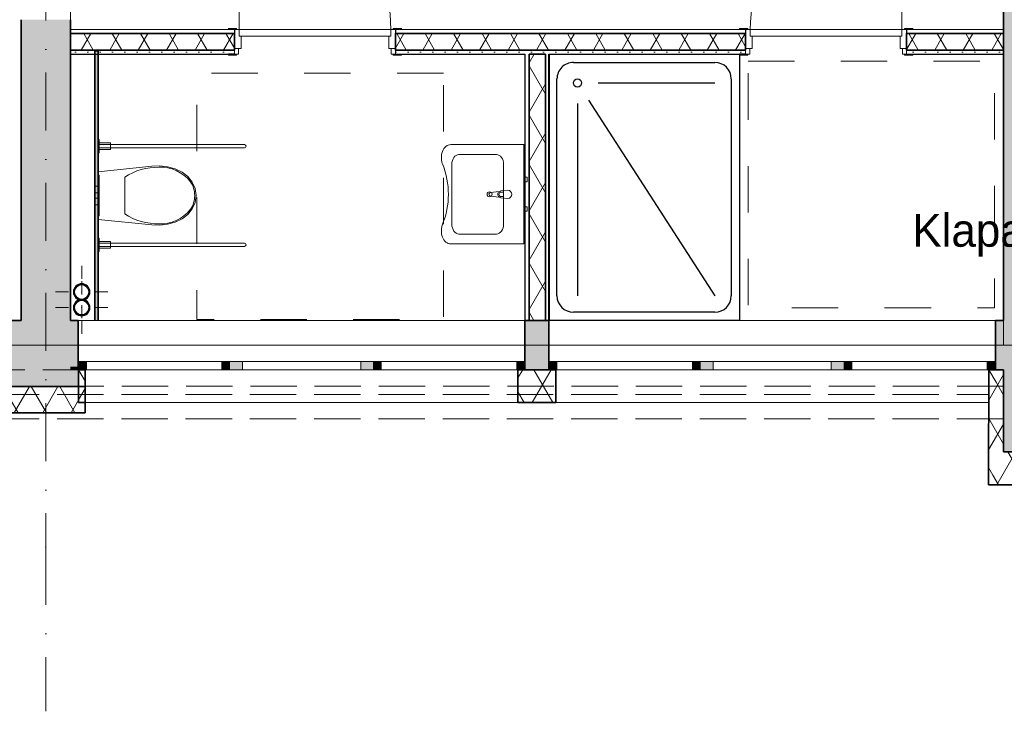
# Model space of a CAD drawing. Header units: millimetres. Extents: x 42175 to 97175, y 10092 to 468192.
# Tile 203 of 235: x 61152 to 67146, y 87000 to 91209. Entities that reach past the tile are written whole.
import ezdxf

# ---------------------------------------------------------------- set-up
doc = ezdxf.new("R2010")
doc.units = ezdxf.units.MM
for name, pattern in [('Krawędzie ukryte', [3.912222, 2.822222, -1.09]), ('Kropki i Kreski', [6.702778, 3.527778, -1.763889, 0, -1.411111]), ('Przerywana', [5.644444, 2.822222, -2.822222])]:
    doc.linetypes.add(name, pattern=pattern)
for name, color, linetype in [('- A - ocieplenie', 8, 'Continuous'), ('2D - Ogólne', 8, 'Continuous'), ('Drzwi Archicad', 8, 'Continuous'), ('Konstrukcja - Siatka mod', 8, 'Continuous'), ('Konstrukcja - Stropy', 8, 'Continuous'), ('Konstrukcja - Ściany działowe', 8, 'Continuous'), ('Konstrukcja - Ściany nośne wew..P', 8, 'Continuous'), ('Konstrukcja - Ściany zewnętrzne', 8, 'Continuous'), ('Okna Archicada', 8, 'Continuous'), ('Opisy - Etykiety', 8, 'Continuous'), ('PIONY INST', 8, 'Continuous'), ('Wnętrze - Wyposażenie', 8, 'Continuous')]:
    doc.layers.add(name, color=color, linetype=linetype)
doc.styles.add('STYL_AUTOMATYCZNY_5', font='ARIALN.TTF')
pattern_1 = [(60, (-175208.59, 378186.62), (-129.90381, 75), []), (120, (-175208.59, 378186.62), (129.90381, 75), [])]
pattern_2 = [(0, (-175208.59, 378186.615), (0, 75), [0, -75])]

msp = doc.modelspace()

# ---------------------------------------------------------------- hatches: boundary and pattern name
at = {"layer": '- A - ocieplenie', "linetype": 'Continuous', "lineweight": 13}
h = msp.add_hatch(dxfattribs=at)
h.set_pattern_fill('Izolacja_miękka_0006', color=8, style=0, pattern_type=2)
h.set_pattern_definition(pattern_1)
h.paths.add_polyline_path([(61510, 88878.9), (61550, 88878.9), (61550, 89078.9), (61510, 89078.9)])
h = msp.add_hatch(dxfattribs=at)
h.set_pattern_fill('Izolacja_miękka_0006', color=8, style=0, pattern_type=2)
h.set_pattern_definition(pattern_1)
h.paths.add_polyline_path([(64185, 88878.9), (64415, 88878.9), (64415, 89078.9), (64185, 89078.9)])
h = msp.add_hatch(dxfattribs=at)
h.set_pattern_fill('Izolacja_miękka_0006', color=8, style=0, pattern_type=2)
h.set_pattern_definition(pattern_1)
h.paths.add_polyline_path([(67140, 88578.8), (67141.9, 89078.9), (67051.4, 88928.9), (67050, 88578.8)])
h = msp.add_hatch(dxfattribs=at)
h.set_pattern_fill('Izolacja_miękka_0006', color=8, style=0, pattern_type=2)
h.set_pattern_definition(pattern_1)
h.paths.add_polyline_path([(67051.4, 88928.9), (67141.9, 89078.9), (67051.9, 89078.9)])
h = msp.add_hatch(dxfattribs=at)
h.set_pattern_fill('Izolacja_miękka_0006', color=8, style=0, pattern_type=2)
h.set_pattern_definition(pattern_1)
h.paths.add_polyline_path([(61045, 88816.9), (61550, 88816.9), (61550, 88976.9), (61045, 88976.9)])
h = msp.add_hatch(dxfattribs=at)
h.set_pattern_fill('Izolacja_miękka_0006', color=8, style=0, pattern_type=2)
h.set_pattern_definition(pattern_1)
h.paths.add_polyline_path([(67049.2, 88378.8), (67140, 88578.8), (67050, 88578.8)])
h = msp.add_hatch(dxfattribs=at)
h.set_pattern_fill('Izolacja_miękka_0006', color=8, style=0, pattern_type=2)
h.set_pattern_definition(pattern_1)
h.paths.add_polyline_path([(67140, 88578.8), (67049.2, 88378.8), (67139.2, 88378.8)])
h = msp.add_hatch(dxfattribs=at)
h.set_pattern_fill('Izolacja_miękka_0006', color=8, style=0, pattern_type=2)
h.set_pattern_definition(pattern_1)
h.paths.add_polyline_path([(67139.2, 88378.8), (67440, 88378.8), (67440, 88578.8), (67140, 88578.8)])
at = {"layer": 'Konstrukcja - Ściany działowe', "linetype": 'Continuous', "lineweight": 13}
h = msp.add_hatch(dxfattribs=at)
h.set_pattern_fill('Izolacja_miękka_0006', color=8, style=0, pattern_type=2)
h.set_pattern_definition(pattern_1)
h.paths.add_polyline_path([(61460, 91023.8), (62459, 91023.8), (62459, 91123.8), (61460, 91123.8)])
h = msp.add_hatch(dxfattribs=at)
h.set_pattern_fill('Izolacja_miękka_0006', color=8, style=0, pattern_type=2)
h.set_pattern_definition(pattern_1)
h.paths.add_polyline_path([(63439, 91023.8), (65571, 91023.8), (65571, 91123.8), (63439, 91123.8)])
h = msp.add_hatch(dxfattribs=at)
h.set_pattern_fill('Izolacja_miękka_0006', color=8, style=0, pattern_type=2)
h.set_pattern_definition(pattern_1)
h.paths.add_polyline_path([(66551, 91023.8), (67140, 91023.8), (67140, 91123.8), (66551, 91123.8)])
h = msp.add_hatch(dxfattribs=at)
h.set_pattern_fill('Gips_0006', color=8, style=0, pattern_type=2)
h.set_pattern_definition(pattern_2)
h.paths.add_polyline_path([(61460, 91023.8), (61460, 90998.8), (62459, 90998.8), (62459, 91023.8)])
msp.add_hatch(color=8, dxfattribs=at).paths.add_polyline_path([(61630, 89378.9), (61630, 91019), (61610, 91019), (61610, 89378.9)])
h = msp.add_hatch(dxfattribs=at)
h.set_pattern_fill('Gips_0006', color=8, style=0, pattern_type=2)
h.set_pattern_definition(pattern_2)
h.paths.add_polyline_path([(65571, 91023.8), (63439, 91023.8), (63439, 90998.8), (65571, 90998.8)])
h = msp.add_hatch(dxfattribs=at)
h.set_pattern_fill('Izolacja_miękka_0006', color=8, style=0, pattern_type=2)
h.set_pattern_definition(pattern_1)
h.paths.add_polyline_path([(64252.5, 90998.8), (64252.5, 89378.9), (64352.5, 89378.9), (64352.5, 90998.8)])
h = msp.add_hatch(dxfattribs=at)
h.set_pattern_fill('Gips_0006', color=8, style=0, pattern_type=2)
h.set_pattern_definition(pattern_2)
h.paths.add_polyline_path([(67140, 91023.8), (66551, 91023.8), (66551, 90998.8), (67140, 90998.8)])
at = {"layer": 'Konstrukcja - Ściany nośne wew..P', "linetype": 'Continuous', "lineweight": 13}
for points in [[(67440, 89378.9), (67440, 94248.9), (67140, 94248.9), (67140, 89378.9)], [(61160, 89378.9), (61460, 89378.9), (61460, 91208.8), (61160, 91208.8)], [(67140, 89078.9), (67440, 89078.9), (67140, 89378.9)], [(67440, 89378.9), (67140, 89378.9), (67440, 89078.9)], [(67140, 89078.9), (67140, 88578.8), (67440, 88578.8), (67440, 89078.9)]]:
    msp.add_hatch(color=8, dxfattribs=at).paths.add_polyline_path(points)
at = {"layer": 'Konstrukcja - Ściany zewnętrzne', "linetype": 'Continuous', "lineweight": 13}
for points in [[(61460, 89378.9), (61080, 89378.9), (61080, 89078.9), (61085, 89078.9), (61085, 89096.9), (61460, 89096.9)], [(61507.5, 89378.9), (61460, 89378.9), (61460, 89096.9), (61507.5, 89096.9)], [(64227.5, 89078.9), (64372.5, 89078.9), (64372.5, 89378.9), (64227.5, 89378.9)], [(67092.5, 89378.9), (67092.5, 89078.9), (67140, 89078.9), (67140, 89378.9)], [(61085, 89096.9), (61085, 89078.9), (61460, 89078.9), (61460, 89096.9)], [(61085, 88976.9), (61510, 88976.9), (61510, 89078.9), (61460, 89078.9), (61085, 89078.9)], [(61510, 89096.9), (61460, 89096.9), (61460, 89078.9), (61510, 89078.9)]]:
    msp.add_hatch(color=8, dxfattribs=at).paths.add_polyline_path(points)
at = {"layer": 'Okna Archicada', "linetype": 'Continuous', "lineweight": 13}
for points in [[(61507.5, 89128.9), (61507.5, 89078.9), (61557.5, 89078.9), (61557.5, 89128.9)], [(62432.5, 89078.9), (62432.5, 89128.9), (62382.5, 89128.9), (62382.5, 89078.9)], [(62432.5, 89128.9), (62432.5, 89078.9), (62507.5, 89078.9), (62507.5, 89128.9)], [(63302.5, 89078.9), (63302.5, 89128.9), (63227.5, 89128.9), (63227.5, 89078.9)], [(63302.5, 89128.9), (63302.5, 89078.9), (63352.5, 89078.9), (63352.5, 89128.9)], [(64227.5, 89078.9), (64227.5, 89128.9), (64177.5, 89128.9), (64177.5, 89078.9)], [(64372.5, 89128.9), (64372.5, 89078.9), (64422.5, 89078.9), (64422.5, 89128.9)], [(65297.5, 89078.9), (65297.5, 89128.9), (65247.5, 89128.9), (65247.5, 89078.9)], [(65297.5, 89128.9), (65297.5, 89078.9), (65372.5, 89078.9), (65372.5, 89128.9)], [(66167.5, 89078.9), (66167.5, 89128.9), (66092.5, 89128.9), (66092.5, 89078.9)], [(66167.5, 89128.9), (66167.5, 89078.9), (66217.5, 89078.9), (66217.5, 89128.9)], [(67092.5, 89078.9), (67092.5, 89128.9), (67042.5, 89128.9), (67042.5, 89078.9)]]:
    msp.add_hatch(color=8, dxfattribs=at).paths.add_polyline_path(points)
at = {"layer": 'PIONY INST', "linetype": 'Continuous', "lineweight": 13}
h = msp.add_hatch(color=8, dxfattribs=at)
h.paths.add_polyline_path([(61529.1, 89601.9, 0.414214), (61479.1, 89551.9, 0.414214), (61529.1, 89501.9, 0.414214), (61579.1, 89551.9, 0.414214)])
h.paths.add_polyline_path([(61529.1, 89596.9, -1), (61529.1, 89506.9, -1)], flags=0)
h = msp.add_hatch(color=8, dxfattribs=at)
h.paths.add_polyline_path([(61529.1, 89506.9, 0.414214), (61479.1, 89456.9, 0.414214), (61529.1, 89406.9, 0.414214), (61579.1, 89456.9, 0.414214)])
h.paths.add_polyline_path([(61529.1, 89501.9, -1), (61529.1, 89411.9, -1)], flags=0)

# ---------------------------------------------------------------- linework, layer by layer
at = {"layer": '- A - ocieplenie', "color": 8, "linetype": 'Continuous', "lineweight": 35, "ltscale": 100}
for p, q in [((61550, 89078.9), (61550, 89028.9)), ((64185, 89078.9), (64185, 89028.9)), ((64415, 89078.9), (64415, 89028.9)), ((67051.2, 89078.9), (67051.2, 89028.9)), ((67051.4, 88928.9), (67051.9, 89078.9)), ((67051.4, 88928.9), (67051.9, 89078.9)), ((61550, 89028.9), (61550, 88878.9)), ((64185, 89028.9), (64185, 88878.9)), ((64415, 89028.9), (64415, 88878.9)), ((67051.2, 89028.9), (67051.2, 88878.9))]:
    msp.add_line(p, q, dxfattribs=at)
at = {"layer": '- A - ocieplenie', "color": 8, "linetype": 'Krawędzie ukryte', "lineweight": 20, "ltscale": 100, "flags": 128}
for points in [[(67051.9, 89078.9), (55320, 89078.9)], [(67141.4, 88978.9), (55120, 88978.9)], [(67141.4, 88778.9), (67141.4, 88978.9)], [(55120, 88928.9), (67051.4, 88928.9)], [(55120, 88778.9), (67141.4, 88778.9)]]:
    msp.add_lwpolyline(points, dxfattribs=at)
at = {"layer": '- A - ocieplenie', "color": 8, "linetype": 'Continuous', "lineweight": 35, "ltscale": 100, "flags": 128}
for points in [[(61550, 89078.9), (61510, 89078.9)], [(61510, 89078.9), (61510, 88878.9)], [(64415, 89078.9), (64185, 89078.9)], [(67141.9, 89078.9), (67051.9, 89078.9)], [(67140, 88578.8), (67141.9, 89078.9)], [(61550, 88976.9), (61045, 88976.9)], [(61550, 88816.9), (61550, 88976.9)], [(67051.4, 88928.9), (67050, 88578.8)], [(61510, 88878.9), (61550, 88878.9)], [(64185, 88878.9), (64415, 88878.9)], [(61045, 88816.9), (61550, 88816.9)], [(67049.2, 88378.8), (67050, 88578.8)], [(67440, 88578.8), (67140, 88578.8)], [(67049.2, 88378.8), (67440, 88378.8)]]:
    msp.add_lwpolyline(points, dxfattribs=at)
at = {"layer": '2D - Ogólne', "color": 8, "linetype": 'Continuous', "lineweight": 20, "ltscale": 100}
msp.add_line((61460, 89568.9), (61460, 93248.9), dxfattribs=at)
at = {"layer": '2D - Ogólne', "color": 8, "linetype": 'Przerywana', "lineweight": 13, "ltscale": 100, "flags": 128}
for points in [[(65586.3, 90955.9), (67086.3, 90955.9), (67086.3, 89455.9), (65586.3, 89455.9)], [(63730.9, 90884.3), (62230.9, 90884.3), (62230.9, 89384.3), (63730.9, 89384.3)]]:
    msp.add_lwpolyline(points, close=True, dxfattribs=at)
at = {"layer": 'Drzwi Archicad', "color": 8, "linetype": 'Continuous', "lineweight": 13, "ltscale": 100}
for p, q in [((62487, 91148.8), (62487, 92072.8)), ((66523, 91148.8), (66523, 92072.8)), ((62472, 91154.8), (62422, 91154.8)), ((62422, 91154.8), (62422, 91148.8)), ((62422, 91148.8), (62472, 91148.8)), ((62459, 91148.8), (62422, 91148.8)), ((62459, 91148.8), (62422, 91148.8)), ((62459, 91033.8), (62459, 91148.8)), ((62459, 91148.8), (62487, 91148.8)), ((62472, 91148.8), (62472, 91154.8)), ((62487, 91148.8), (62487, 91108.8)), ((63411, 91148.8), (62487, 91148.8)), ((62487, 91148.8), (62487, 91108.8)), ((63411, 91108.8), (63411, 91148.8)), ((63411, 91148.8), (63439, 91148.8)), ((63411, 91108.8), (63411, 91148.8)), ((63476, 91154.8), (63426, 91154.8)), ((63426, 91154.8), (63426, 91148.8)), ((63426, 91148.8), (63476, 91148.8)), ((63439, 91148.8), (63439, 91033.8)), ((63439, 91148.8), (63476, 91148.8)), ((63439, 91148.8), (63476, 91148.8)), ((63476, 91148.8), (63476, 91154.8)), ((65534, 91148.8), (65534, 91154.8)), ((65534, 91154.8), (65584, 91154.8)), ((65584, 91148.8), (65534, 91148.8)), ((65571, 91148.8), (65534, 91148.8)), ((65571, 91148.8), (65534, 91148.8)), ((65599, 91148.8), (65571, 91148.8)), ((65571, 91148.8), (65571, 91033.8)), ((65584, 91154.8), (65584, 91148.8)), ((65599, 91108.8), (65599, 91148.8)), ((65599, 91148.8), (66523, 91148.8)), ((65599, 91108.8), (65599, 91148.8)), ((66551, 91148.8), (66523, 91148.8)), ((66523, 91148.8), (66523, 91108.8)), ((66523, 91148.8), (66523, 91108.8)), ((66538, 91154.8), (66588, 91154.8)), ((66538, 91148.8), (66538, 91154.8)), ((66588, 91148.8), (66538, 91148.8)), ((66551, 91033.8), (66551, 91148.8)), ((66551, 91148.8), (66588, 91148.8)), ((66551, 91148.8), (66588, 91148.8)), ((66588, 91154.8), (66588, 91148.8)), ((62487, 91108.8), (62499, 91108.8)), ((62487, 91108.8), (63411, 91108.8)), ((62499, 91108.8), (62499, 91033.8)), ((63399, 91033.8), (63399, 91108.8)), ((63399, 91108.8), (63411, 91108.8)), ((65611, 91108.8), (65599, 91108.8)), ((66523, 91108.8), (65599, 91108.8)), ((65611, 91033.8), (65611, 91108.8)), ((66523, 91108.8), (66511, 91108.8)), ((66511, 91108.8), (66511, 91033.8)), ((62472, 90998.8), (62422, 90998.8)), ((62422, 90998.8), (62422, 90992.8)), ((62459, 91033.8), (62459, 90998.8)), ((62484, 91033.8), (62459, 91033.8)), ((62499, 91033.8), (62459, 91033.8)), ((62459, 91023.8), (62459, 90998.8)), ((62459, 91023.8), (62459, 90998.8)), ((62459, 90998.8), (62484, 90998.8)), ((62472, 90992.8), (62472, 90998.8)), ((62484, 90998.8), (62484, 91033.8)), ((63439, 91033.8), (63399, 91033.8)), ((63414, 91033.8), (63414, 90998.8)), ((63439, 91033.8), (63414, 91033.8)), ((63414, 90998.8), (63439, 90998.8)), ((63476, 90998.8), (63426, 90998.8)), ((63426, 90998.8), (63426, 90992.8)), ((63439, 90998.8), (63439, 91033.8)), ((63439, 91023.8), (63439, 90998.8)), ((63439, 91023.8), (63439, 90998.8)), ((63476, 90992.8), (63476, 90998.8)), ((65534, 90992.8), (65534, 90998.8)), ((65534, 90998.8), (65584, 90998.8)), ((65571, 90998.8), (65571, 91033.8)), ((65571, 91033.8), (65596, 91033.8)), ((65571, 91033.8), (65611, 91033.8)), ((65571, 91023.8), (65571, 90998.8)), ((65571, 91023.8), (65571, 90998.8)), ((65596, 90998.8), (65571, 90998.8)), ((65584, 90998.8), (65584, 90992.8)), ((65596, 91033.8), (65596, 90998.8)), ((66511, 91033.8), (66551, 91033.8)), ((66526, 90998.8), (66526, 91033.8)), ((66526, 91033.8), (66551, 91033.8)), ((66551, 90998.8), (66526, 90998.8)), ((66538, 90998.8), (66588, 90998.8)), ((66538, 90992.8), (66538, 90998.8)), ((66551, 91033.8), (66551, 90998.8)), ((66551, 91023.8), (66551, 90998.8)), ((66551, 91023.8), (66551, 90998.8)), ((66588, 90998.8), (66588, 90992.8)), ((62422, 90992.8), (62472, 90992.8)), ((63426, 90992.8), (63476, 90992.8)), ((65584, 90992.8), (65534, 90992.8)), ((66588, 90992.8), (66538, 90992.8))]:
    msp.add_line(p, q, dxfattribs=at)
at = {"layer": 'Drzwi Archicad', "color": 8, "linetype": 'Continuous', "lineweight": 25, "ltscale": 100}
for p, q in [((62459, 91148.8), (62459, 91123.8)), ((62459, 91148.8), (62459, 91123.8)), ((63439, 91148.8), (63439, 91123.8)), ((63439, 91148.8), (63439, 91123.8)), ((65571, 91148.8), (65571, 91123.8)), ((65571, 91148.8), (65571, 91123.8)), ((66551, 91148.8), (66551, 91123.8)), ((66551, 91148.8), (66551, 91123.8)), ((62459, 90998.8), (62422, 90998.8)), ((62459, 90998.8), (62422, 90998.8)), ((63439, 90998.8), (63476, 90998.8)), ((63439, 90998.8), (63476, 90998.8)), ((65571, 90998.8), (65534, 90998.8)), ((65571, 90998.8), (65534, 90998.8)), ((66551, 90998.8), (66588, 90998.8)), ((66551, 90998.8), (66588, 90998.8))]:
    msp.add_line(p, q, dxfattribs=at)
at = {"layer": 'Drzwi Archicad', "color": 8, "linetype": 'Continuous', "lineweight": 35, "ltscale": 100}
for p, q in [((62459, 91123.8), (62459, 91033.8)), ((62459, 91123.8), (62459, 91033.8)), ((63439, 91123.8), (63439, 91033.8)), ((63439, 91123.8), (63439, 91033.8)), ((65571, 91123.8), (65571, 91033.8)), ((65571, 91123.8), (65571, 91033.8)), ((66551, 91123.8), (66551, 91033.8)), ((66551, 91123.8), (66551, 91033.8)), ((62459, 91033.8), (62459, 91023.8)), ((62459, 91033.8), (62459, 91023.8)), ((63439, 91033.8), (63439, 91023.8)), ((63439, 91033.8), (63439, 91023.8)), ((65571, 91033.8), (65571, 91023.8)), ((65571, 91033.8), (65571, 91023.8)), ((66551, 91033.8), (66551, 91023.8)), ((66551, 91033.8), (66551, 91023.8))]:
    msp.add_line(p, q, dxfattribs=at)
at = {"layer": 'Drzwi Archicad', "color": 8, "linetype": 'Continuous', "lineweight": 13, "ltscale": 100}
for centre, start, end in [((62487, 91148.8), 0, 90), ((66523, 91148.8), 90, 180)]:
    msp.add_arc(centre, 924, start, end, dxfattribs=at)
at = {"layer": 'Konstrukcja - Siatka mod', "color": 8, "linetype": 'Kropki i Kreski', "lineweight": 13, "ltscale": 100}
for p, q in [((61310, 104964.8), (61310, 88000)), ((53022.5, 89228.9), (82467, 89228.9)), ((61310, 88000), (61310, 87000))]:
    msp.add_line(p, q, dxfattribs=at)
msp.add_point((61310, 88000), dxfattribs=at)
msp.add_point((61310, 88000), dxfattribs=at)
at = {"layer": 'Konstrukcja - Stropy', "color": 8, "linetype": 'Continuous', "lineweight": 13, "ltscale": 100, "flags": 128}
msp.add_lwpolyline([(67140, 94428.9), (70440, 94428.9), (70440, 89404.9), (82460, 89378.9), (82510, 101858.9), (55470, 101858.9), (55470, 89228.9), (67140, 89228.9)], close=True, dxfattribs=at)
at = {"layer": 'Konstrukcja - Ściany działowe', "color": 8, "linetype": 'Continuous', "lineweight": 35, "ltscale": 100}
for p, q in [((62459, 91123.8), (61460, 91123.8)), ((62459, 91123.8), (62459, 91033.8)), ((65571, 91123.8), (63439, 91123.8)), ((63439, 91123.8), (63439, 91033.8)), ((65571, 91123.8), (65571, 91033.8)), ((67140, 91123.8), (66551, 91123.8)), ((66551, 91123.8), (66551, 91033.8)), ((61460, 91023.8), (62459, 91023.8)), ((62459, 91033.8), (62459, 91023.8)), ((63439, 91033.8), (63439, 91023.8)), ((63439, 91023.8), (65571, 91023.8)), ((64252.5, 90998.8), (64252.5, 89378.9)), ((64352.5, 89378.9), (64352.5, 90998.8)), ((65571, 91033.8), (65571, 91023.8)), ((66551, 91033.8), (66551, 91023.8)), ((66551, 91023.8), (67140, 91023.8))]:
    msp.add_line(p, q, dxfattribs=at)
at = {"layer": 'Konstrukcja - Ściany działowe', "color": 8, "linetype": 'Continuous', "lineweight": 13, "ltscale": 100}
for p, q in [((62459, 91148.8), (62422, 91148.8)), ((63439, 91148.8), (63476, 91148.8)), ((65571, 91148.8), (65534, 91148.8)), ((66551, 91148.8), (66588, 91148.8)), ((62459, 91023.8), (62459, 90998.8)), ((63439, 91023.8), (63439, 90998.8)), ((65571, 91023.8), (65571, 90998.8)), ((66551, 91023.8), (66551, 90998.8))]:
    msp.add_line(p, q, dxfattribs=at)
at = {"layer": 'Konstrukcja - Ściany działowe', "color": 8, "linetype": 'Continuous', "lineweight": 25, "ltscale": 100}
for p, q in [((62459, 91148.8), (62459, 91123.8)), ((63439, 91148.8), (63439, 91123.8)), ((65571, 91148.8), (65571, 91123.8)), ((66551, 91148.8), (66551, 91123.8)), ((62459, 90998.8), (62422, 90998.8)), ((63439, 90998.8), (63476, 90998.8)), ((65571, 90998.8), (65534, 90998.8)), ((66551, 90998.8), (66588, 90998.8))]:
    msp.add_line(p, q, dxfattribs=at)
at = {"layer": 'Konstrukcja - Ściany działowe', "color": 8, "linetype": 'Continuous', "lineweight": 13, "ltscale": 100, "flags": 128}
for points in [[(62459, 91148.8), (61460, 91148.8)], [(65571, 91148.8), (63439, 91148.8)], [(67140, 91148.8), (66551, 91148.8)], [(61460, 90998.8), (61460, 91023.8)], [(64377.5, 89378.9), (64377.5, 90998.8)], [(67140, 90998.8), (67140, 91023.8)], [(64227.5, 89378.9), (64252.5, 89378.9)]]:
    msp.add_lwpolyline(points, dxfattribs=at)
at = {"layer": 'Konstrukcja - Ściany działowe', "color": 8, "linetype": 'Continuous', "lineweight": 25, "ltscale": 100, "flags": 128}
for points in [[(61460, 91123.8), (61460, 91148.8)], [(67140, 91123.8), (67140, 91148.8)], [(61460, 90998.8), (62459, 90998.8)], [(63439, 90998.8), (64227.5, 90998.8)], [(64227.5, 90998.8), (64227.5, 89378.9)], [(64252.5, 90998.8), (64352.5, 90998.8)], [(64377.5, 90998.8), (65571, 90998.8)], [(66551, 90998.8), (67140, 90998.8)], [(64352.5, 89378.9), (64377.5, 89378.9)]]:
    msp.add_lwpolyline(points, dxfattribs=at)
at = {"layer": 'Konstrukcja - Ściany działowe', "color": 8, "linetype": 'Continuous', "lineweight": 35, "ltscale": 100, "flags": 128}
for points in [[(61460, 91023.8), (61460, 91123.8)], [(67140, 91023.8), (67140, 91123.8)], [(61630, 91019), (61610, 91019)], [(61610, 91019), (61610, 89378.9)], [(61630, 89378.9), (61630, 91019)], [(64252.5, 90998.8), (64352.5, 90998.8)], [(64252.5, 89378.9), (64352.5, 89378.9)]]:
    msp.add_lwpolyline(points, dxfattribs=at)
at = {"layer": 'Konstrukcja - Ściany nośne wew..P', "color": 8, "linetype": 'Continuous', "lineweight": 35, "ltscale": 100, "flags": 128}
for points in [[(67140, 94248.9), (67140, 89378.9)], [(61160, 91208.8), (61160, 89378.9)], [(61460, 89378.9), (61460, 91208.8)], [(67140, 89078.9), (67140, 88578.8)], [(67140, 88578.8), (67440, 88578.8)]]:
    msp.add_lwpolyline(points, dxfattribs=at)
at = {"layer": 'Konstrukcja - Ściany zewnętrzne', "color": 8, "linetype": 'Continuous', "lineweight": 35, "ltscale": 100}
for p, q in [((61507.5, 89128.9), (61507.5, 89378.9)), ((64227.5, 89128.9), (64227.5, 89378.9)), ((64372.5, 89128.9), (64372.5, 89378.9)), ((67092.5, 89128.9), (67092.5, 89378.9)), ((61507.5, 89078.9), (61507.5, 89128.9)), ((64227.5, 89078.9), (64227.5, 89128.9)), ((64372.5, 89078.9), (64372.5, 89128.9)), ((67092.5, 89078.9), (67092.5, 89128.9))]:
    msp.add_line(p, q, dxfattribs=at)
at = {"layer": 'Konstrukcja - Ściany zewnętrzne', "color": 8, "linetype": 'Continuous', "lineweight": 35, "ltscale": 100, "flags": 128}
for points in [[(61160, 89378.9), (61080, 89378.9)], [(61507.5, 89378.9), (61460, 89378.9)], [(64372.5, 89378.9), (64227.5, 89378.9)], [(67140, 89378.9), (67092.5, 89378.9)], [(64227.5, 89078.9), (64372.5, 89078.9)], [(67092.5, 89078.9), (67140, 89078.9)]]:
    msp.add_lwpolyline(points, dxfattribs=at)
at = {"layer": 'Konstrukcja - Ściany zewnętrzne', "color": 8, "linetype": 'Continuous', "lineweight": 13, "ltscale": 100, "flags": 128}
msp.add_lwpolyline([(61085, 89078.9), (61085, 88976.9), (61510, 88976.9), (61510, 89078.9)], dxfattribs=at)
at = {"layer": 'Okna Archicada', "color": 8, "linetype": 'Continuous', "lineweight": 13, "ltscale": 100}
for p, q in [((61507.5, 89378.9), (64227.5, 89378.9)), ((64372.5, 89378.9), (67092.5, 89378.9)), ((61507.5, 89128.9), (61557.5, 89128.9)), ((61507.5, 89078.9), (64227.5, 89078.9)), ((61557.5, 89078.9), (61507.5, 89078.9)), ((61550, 89078.9), (64185, 89078.9)), ((61557.5, 89128.9), (61557.5, 89078.9)), ((61557.5, 89128.9), (62382.5, 89128.9)), ((62382.5, 89078.9), (61557.5, 89078.9)), ((62382.5, 89078.9), (62382.5, 89128.9)), ((62382.5, 89128.9), (62432.5, 89128.9)), ((62432.5, 89078.9), (62382.5, 89078.9)), ((62432.5, 89128.9), (62507.5, 89128.9)), ((62507.5, 89078.9), (62432.5, 89078.9)), ((62507.5, 89128.9), (62507.5, 89078.9)), ((62507.5, 89128.9), (63227.5, 89128.9)), ((63227.5, 89078.9), (62507.5, 89078.9)), ((63227.5, 89078.9), (63227.5, 89128.9)), ((63227.5, 89128.9), (63302.5, 89128.9)), ((63302.5, 89078.9), (63227.5, 89078.9)), ((63302.5, 89128.9), (63352.5, 89128.9)), ((63352.5, 89078.9), (63302.5, 89078.9)), ((63352.5, 89128.9), (63352.5, 89078.9)), ((63352.5, 89128.9), (64177.5, 89128.9)), ((64177.5, 89078.9), (63352.5, 89078.9)), ((64177.5, 89078.9), (64177.5, 89128.9)), ((64177.5, 89128.9), (64227.5, 89128.9)), ((64227.5, 89078.9), (64177.5, 89078.9)), ((64372.5, 89128.9), (64422.5, 89128.9)), ((64372.5, 89078.9), (67092.5, 89078.9)), ((64422.5, 89078.9), (64372.5, 89078.9)), ((64415, 89078.9), (67051.2, 89078.9)), ((64422.5, 89128.9), (64422.5, 89078.9)), ((64422.5, 89128.9), (65247.5, 89128.9)), ((65247.5, 89078.9), (64422.5, 89078.9)), ((65247.5, 89078.9), (65247.5, 89128.9)), ((65247.5, 89128.9), (65297.5, 89128.9)), ((65297.5, 89078.9), (65247.5, 89078.9)), ((65297.5, 89128.9), (65372.5, 89128.9)), ((65372.5, 89078.9), (65297.5, 89078.9)), ((65372.5, 89128.9), (65372.5, 89078.9)), ((65372.5, 89128.9), (66092.5, 89128.9)), ((66092.5, 89078.9), (65372.5, 89078.9)), ((66092.5, 89078.9), (66092.5, 89128.9)), ((66092.5, 89128.9), (66167.5, 89128.9)), ((66167.5, 89078.9), (66092.5, 89078.9)), ((66167.5, 89128.9), (66217.5, 89128.9)), ((66217.5, 89078.9), (66167.5, 89078.9)), ((66217.5, 89128.9), (66217.5, 89078.9)), ((66217.5, 89128.9), (67042.5, 89128.9)), ((67042.5, 89078.9), (66217.5, 89078.9)), ((67042.5, 89078.9), (67042.5, 89128.9)), ((67042.5, 89128.9), (67092.5, 89128.9)), ((67092.5, 89078.9), (67042.5, 89078.9)), ((61550, 88878.9), (64185, 88878.9)), ((64415, 88878.9), (67051.2, 88878.9))]:
    msp.add_line(p, q, dxfattribs=at)
at = {"layer": 'Okna Archicada', "color": 8, "linetype": 'Continuous', "lineweight": 35, "ltscale": 100}
for p, q in [((61507.5, 89128.9), (61507.5, 89378.9)), ((64227.5, 89128.9), (64227.5, 89378.9)), ((64372.5, 89128.9), (64372.5, 89378.9)), ((67092.5, 89128.9), (67092.5, 89378.9)), ((61507.5, 89078.9), (61507.5, 89128.9)), ((61507.5, 89078.9), (61507.5, 89128.9)), ((61550, 89078.9), (61550, 89028.9)), ((64185, 89078.9), (64185, 89028.9)), ((64227.5, 89078.9), (64227.5, 89128.9)), ((64227.5, 89078.9), (64227.5, 89128.9)), ((64372.5, 89078.9), (64372.5, 89128.9)), ((64372.5, 89078.9), (64372.5, 89128.9)), ((64415, 89078.9), (64415, 89028.9)), ((67051.2, 89078.9), (67051.2, 89028.9)), ((67092.5, 89078.9), (67092.5, 89128.9)), ((67092.5, 89078.9), (67092.5, 89128.9)), ((61550, 89028.9), (61550, 88878.9)), ((64185, 89028.9), (64185, 88878.9)), ((64415, 89028.9), (64415, 88878.9)), ((67051.2, 89028.9), (67051.2, 88878.9))]:
    msp.add_line(p, q, dxfattribs=at)
at = {"layer": 'PIONY INST', "color": 8, "linetype": 'Continuous', "lineweight": 0, "ltscale": 100}
for p, q in [((61529.1, 89631.9), (61529.1, 89711.9)), ((61529.1, 89536.9), (61529.1, 89616.9)), ((61449.1, 89551.9), (61369.1, 89551.9)), ((61609.1, 89551.9), (61689.1, 89551.9)), ((61449.1, 89456.9), (61369.1, 89456.9)), ((61529.1, 89471.9), (61529.1, 89391.9)), ((61609.1, 89456.9), (61689.1, 89456.9)), ((61529.1, 89376.9), (61529.1, 89296.9))]:
    msp.add_line(p, q, dxfattribs=at)
at = {"layer": 'PIONY INST', "color": 8, "linetype": 'Continuous', "lineweight": 25, "ltscale": 100, "flags": 128}
for points in [[(61529.1, 89601.9, 0.414214), (61479.1, 89551.9, 0.414214), (61529.1, 89501.9, 0.414214), (61579.1, 89551.9, 0.414214)], [(61529.1, 89506.9, 0.414214), (61479.1, 89456.9, 0.414214), (61529.1, 89406.9, 0.414214), (61579.1, 89456.9, 0.414214)]]:
    msp.add_lwpolyline(points, format="xyb", close=True, dxfattribs=at)
at = {"layer": 'PIONY INST', "color": 8, "linetype": 'Continuous', "lineweight": 35, "ltscale": 100, "flags": 128}
for points in [[(61529.1, 89596.9, -1), (61529.1, 89506.9, -1)], [(61529.1, 89501.9, -1), (61529.1, 89411.9, -1)]]:
    msp.add_lwpolyline(points, format="xyb", close=True, dxfattribs=at)
at = {"layer": 'PIONY INST', "color": 8, "linetype": 'Continuous', "lineweight": 0, "ltscale": 100}
for p in [(61529.1, 89551.9), (61529.1, 89456.9)]:
    msp.add_point(p, dxfattribs=at)
at = {"layer": 'Wnętrze - Wyposażenie', "color": 8, "linetype": 'Continuous', "lineweight": 25, "ltscale": 100}
for p, q in [((64522.5, 90948.8), (65384, 90948.8)), ((64422.5, 89528.9), (64422.5, 90848.8)), ((64672.5, 90823.8), (65384, 90823.8)), ((65484, 90848.8), (65484, 89528.9)), ((64547.5, 90698.8), (64547.5, 89528.9)), ((64614.8, 90718.5), (65384, 89528.9)), ((65384, 89428.9), (64522.5, 89428.9))]:
    msp.add_line(p, q, dxfattribs=at)
at = {"layer": 'Wnętrze - Wyposażenie', "color": 8, "linetype": 'Continuous', "lineweight": 13, "ltscale": 100}
for p, q in [((64221.4, 90448.8), (63776, 90448.8)), ((64221.4, 89843.8), (64221.4, 90448.8)), ((63825.5, 90388.3), (64054.3, 90388.3)), ((63782.2, 89964.8), (63782.2, 90327.8)), ((64097.6, 89964.8), (64097.6, 90327.8)), ((61790.9, 90250.9), (61790.9, 90138.8)), ((61610, 90179.1), (61610, 90195.8)), ((61630, 90195.8), (61610, 90195.8)), ((61610, 90154.8), (61610, 90179.1)), ((61630, 90179.1), (61630, 90195.8)), ((61630, 90154.8), (61630, 90179.1)), ((64097.8, 90159.9), (64083, 90159.9)), ((64097.8, 90132.7), (64097.8, 90159.9)), ((61610, 90150.1), (61610, 90154.8)), ((61630, 90154.8), (61610, 90154.8)), ((61610, 90138.8), (61610, 90150.1)), ((61610, 90127.5), (61610, 90138.8)), ((61610, 90122.8), (61610, 90127.5)), ((61630, 90122.8), (61610, 90122.8)), ((61610, 90098.5), (61610, 90122.8)), ((61610, 90081.8), (61610, 90098.5)), ((61630, 90150.1), (61630, 90154.8)), ((61630, 90138.8), (61630, 90150.1)), ((61630, 90127.5), (61630, 90138.8)), ((61630, 90122.8), (61630, 90127.5)), ((61630, 90098.5), (61630, 90122.8)), ((61630, 90081.8), (61630, 90098.5)), ((61790.9, 90138.8), (61790.9, 90026.7)), ((64083, 90132.7), (64097.8, 90132.7)), ((61630, 90081.8), (61610, 90081.8)), ((64054.3, 89904.3), (63825.5, 89904.3)), ((63776, 89843.8), (64221.4, 89843.8))]:
    msp.add_line(p, q, dxfattribs=at)
at = {"layer": 'Wnętrze - Wyposażenie', "color": 8, "linetype": 'Continuous', "lineweight": 25, "ltscale": 100, "flags": 128}
msp.add_lwpolyline([(65534, 90998.8), (65534, 89378.9), (64372.5, 89378.9), (64372.5, 90998.8)], close=True, dxfattribs=at)
at = {"layer": 'Wnętrze - Wyposażenie', "color": 8, "linetype": 'Continuous', "lineweight": 13, "ltscale": 100, "flags": 128}
for points in [[(61635, 90398.8), (61635, 90478.8), (61630, 90478.8), (61630, 90398.8)], [(61635, 90418.8), (61705, 90418.8), (61705, 90458.8), (61635, 90458.8)], [(62051.5, 89964.5), (62097.8, 89977.3), (62141.4, 89996.9), (62176, 90023.2), (62202.5, 90057.2), (62219.2, 90096.6), (62225, 90138.8), (62219.2, 90181), (62202.5, 90220.4), (62176, 90254.4), (62141.4, 90280.7), (62097.8, 90300.3), (62051.5, 90313.1), (62003.8, 90318.7), (61955.7, 90317.1), (61630, 90283.8), (61630, 89993.8), (61955.7, 89960.5), (62003.8, 89958.9)], [(61630, 90261.8), (61630, 90015.8), (61635, 90015.8), (61635, 90261.8)], [(64221.5, 90222.8), (64221.5, 90249.8), (64241.5, 90249.8), (64241.5, 90222.8)], [(64221.5, 90042.8), (64221.5, 90069.8), (64241.5, 90069.8), (64241.5, 90042.8)], [(61635, 89798.8), (61635, 89878.8), (61630, 89878.8), (61630, 89798.8)], [(61635, 89818.8), (61705, 89818.8), (61705, 89858.8), (61635, 89858.8)]]:
    msp.add_lwpolyline(points, close=True, dxfattribs=at)
for points in [[(61635, 90428.8), (61635, 90448.8), (62520, 90448.8, -1), (62520, 90428.8)], [(64122.8, 90121.3), (64080.8, 90125.3, -0.12102), (64071.3, 90128.6), (64018.4, 90135.2, -0.882566), (64018.4, 90157.4), (64071.3, 90164, -0.12102), (64080.8, 90167.3), (64122.8, 90171.3, -1)], [(61635, 89828.8), (61635, 89848.8), (62520, 89848.8, -1), (62520, 89828.8)]]:
    msp.add_lwpolyline(points, format="xyb", close=True, dxfattribs=at)
at = {"layer": 'Wnętrze - Wyposażenie', "color": 8, "linetype": 'Continuous', "lineweight": 25, "ltscale": 100}
msp.add_circle((64547.5, 90823.8), 25, dxfattribs=at)
at = {"layer": 'Wnętrze - Wyposażenie', "color": 8, "linetype": 'Continuous', "lineweight": 13, "ltscale": 100}
msp.add_circle((64012.3, 90146.3), 15, dxfattribs=at)
at = {"layer": 'Wnętrze - Wyposażenie', "color": 8, "linetype": 'Continuous', "lineweight": 25, "ltscale": 100}
for centre, start, end in [((64522.5, 90848.8), 90.00089, 180.00089), ((65384, 90848.8), 0.00089, 90.00089), ((64522.5, 89528.9), 180.00089, 270.00089), ((65384, 89528.9), 270.00089, 0.00089)]:
    msp.add_arc(centre, 100, start, end, dxfattribs=at)
at = {"layer": 'Wnętrze - Wyposażenie', "color": 8, "linetype": 'Continuous', "lineweight": 13, "ltscale": 100}
for centre, radius, start, end in [((64082.7, 90146.3), 21.1, 122.77103, 237.22897), ((64083, 90146.3), 13.6, 90, 270)]:
    msp.add_arc(centre, radius, start, end, dxfattribs=at)
for centre, major_axis, ratio, start_param, end_param in [((63776, 90368.5), (0, 80.3), 0.715611, 0, 2.147669), ((63826.4, 90326.5), (0, 61.8), 0.715611, 0.021486, 1.549311), ((64053.4, 90326.5), (0, 61.8), 0.715611, 4.733875, 6.2617), ((61990.6, 89873.3), (0, 437.4), 0.904427, 6.259567, 6.812588), ((62013.3, 90046.8), (0, 264.2), 0.904427, 5.438324, 6.338913), ((63503.5, 90146.3), (0, 360.6), 0.715611, 4.18494, 5.236377), ((62088.1, 90138), (0, 142.5), 0.904427, 4.71825, 5.344894), ((62088.1, 90139.6), (0, 142.5), 0.904427, 4.079884, 4.706528), ((62013.3, 90230.8), (0, 264.2), 0.904427, 3.085861, 3.98645), ((61990.6, 90404.3), (0, 437.4), 0.904427, 2.612188, 3.165208), ((63776, 89924.1), (0, 80.3), 0.715611, 0.993924, 3.141593), ((63826.4, 89966.1), (0, 61.8), 0.715611, 1.592282, 3.120107), ((64053.4, 89966.1), (0, 61.8), 0.715611, 3.163078, 4.690903)]:
    msp.add_ellipse(centre, major_axis=major_axis, ratio=ratio, start_param=start_param, end_param=end_param, dxfattribs=at)

# ---------------------------------------------------------------- texts
at = {"layer": 'Opisy - Etykiety', "color": 8, "linetype": 'Continuous', "lineweight": 13, "insert": (68846.1, 89739.8), "char_height": 200.0066, "attachment_point": 6, "line_spacing_factor": 1.116141, "style": 'STYL_AUTOMATYCZNY_5'}
msp.add_mtext('\\A1;{\\pqr;\\fGeneva|b0|i0|c0|p0;\\W1.000000;Klapa oddymiająca\\P\\pqr;\\fGeneva|b0|i0|c0|p0;\\W1.000000;100x1\\fGeneva|b0|i0|c0|p0;\\W1.000000;1\\fGeneva|b0|i0|c0|p0;\\W1.000000;0}', dxfattribs=at)

doc.saveas('drawing.dxf')
